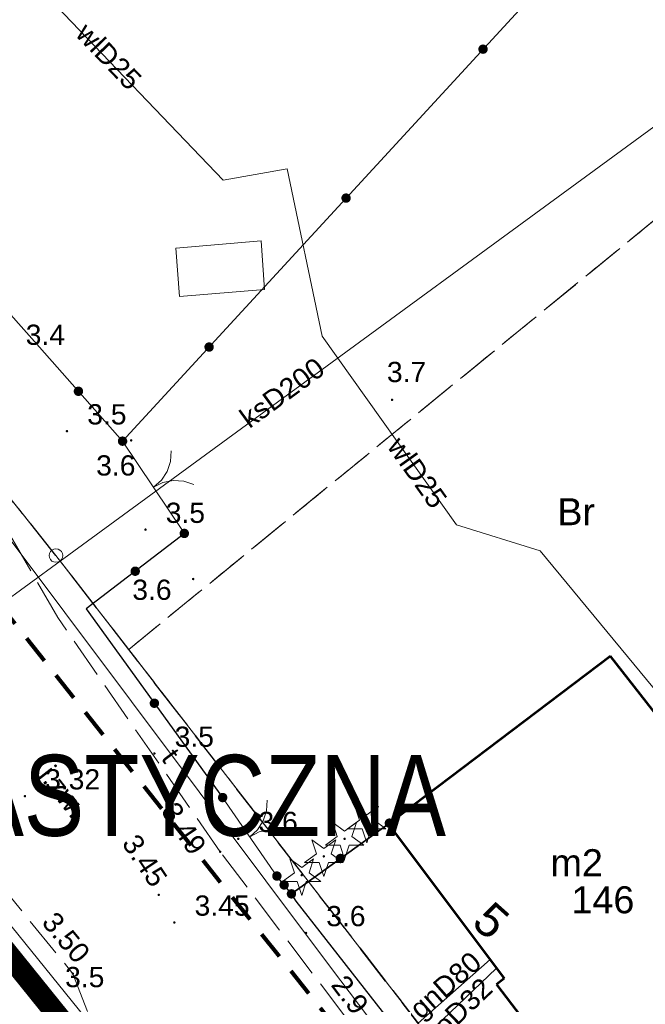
# Model space of a CAD drawing. Extents: x 5474185 to 5474933, y 5916077 to 5916824.
# Tile 228 of 256: x 5474663 to 5474686, y 5916385 to 5916422. Entities that reach past the tile are written whole.
import ezdxf
from ezdxf.enums import TextEntityAlignment as Align

# ---------------------------------------------------------------- set-up
doc = ezdxf.new("R2010")
doc.units = 0
for name, pattern in [('216-500', [2.5, 1.5, -1]), ('DASHDOT', [1, 0.5, -0.25, 0, -0.25]), ('PRZER1-1', [1, 0.5, -0.5]), ('PRZER3-1', [2, 1.5, -0.5]), ('PRZER3-2', [2.5, 1.5, -1])]:
    doc.linetypes.add(name, pattern=pattern)
doc.layers.add('1-GRAN', color=5, linetype='DASHDOT')
doc.layers.add('1-OPIS', color=7, linetype='CONTINUOUS')
for name, color, linetype, lineweight in [('GEPADR_O', 253, 'CONTINUOUS', 18), ('GEPPGO', 253, 'CONTINUOUS', 18), ('GESBZO', 253, 'CONTINUOUS', 50), ('GESBZO_O', 253, 'CONTINUOUS', 50), ('GESDZI', 253, 'CONTINUOUS', 18), ('GESJOB', 253, 'CONTINUOUS', 35), ('GESKKL', 253, 'CONTINUOUS', 18), ('GESUZY', 253, 'CONTINUOUS', 18), ('GESUZY_O', 253, 'CONTINUOUS', 18), ('GSLKBR', 253, 'CONTINUOUS', 18), ('GSLKOG', 253, 'CONTINUOUS', 35), ('GSPRDI', 253, 'CONTINUOUS', 18), ('GSPWPN', 253, 'CONTINUOUS', 13), ('GSPWPN_O', 253, 'CONTINUOUS', 13), ('GSPWPS', 253, 'CONTINUOUS', 13), ('GSPWPS_O', 253, 'CONTINUOUS', 13), ('GSSKOA', 253, 'CONTINUOUS', 18), ('GSSKOA_O', 253, 'CONTINUOUS', 18), ('GSSSCK', 254, 'CONTINUOUS', 18), ('GULGPR', 254, 'CONTINUOUS', 18), ('GULGPR_O', 254, 'CONTINUOUS', 18), ('GULKPR', 7, 'CONTINUOUS', 18), ('GULKPR_O', 254, 'CONTINUOUS', 18), ('GULTPR', 254, 'CONTINUOUS', 18), ('GULTPR_O', 254, 'CONTINUOUS', 18), ('GULWPR', 7, 'CONTINUOUS', 18), ('GULWPR_O', 254, 'CONTINUOUS', 18), ('GUPPRZ_O', 40, 'CONTINUOUS', 18), ('IS HP zasięg', 251, 'CONTINUOUS', 20), ('Sieć wodociągowa', 253, 'CONTINUOUS', 40)]:
    doc.layers.add(name, color=color, linetype=linetype, lineweight=lineweight)
doc.styles.add('Arial', font='arial.ttf')
doc.styles.add('STYLE3', font='arial.ttf', dxfattribs={"width": 0.8})

msp = doc.modelspace()

# ---------------------------------------------------------------- hatches: boundary and pattern name
at = {"layer": 'GSLKOG'}
for points in [[(5474680.34886, 5916420.315918), (5474680.303356, 5916420.319979), (5474680.260454, 5916420.335679), (5474680.223078, 5916420.361947), (5474680.193774, 5916420.396994), (5474680.174539, 5916420.438432), (5474680.166683, 5916420.483435), (5474680.170745, 5916420.528938), (5474680.186444, 5916420.571841), (5474680.212712, 5916420.609217), (5474680.247759, 5916420.638521), (5474680.289197, 5916420.657756), (5474680.334201, 5916420.665612), (5474680.379704, 5916420.66155), (5474680.422606, 5916420.645851), (5474680.459982, 5916420.619583), (5474680.489286, 5916420.584536), (5474680.508521, 5916420.543098), (5474680.516377, 5916420.498094), (5474680.512315, 5916420.452591), (5474680.496616, 5916420.409689), (5474680.470348, 5916420.372312), (5474680.435301, 5916420.343008), (5474680.393863, 5916420.323773)], [(5474680.34886, 5916420.315918), (5474680.303356, 5916420.319979), (5474680.260454, 5916420.335679), (5474680.223078, 5916420.361947), (5474680.193774, 5916420.396994), (5474680.174539, 5916420.438432), (5474680.166683, 5916420.483435), (5474680.170745, 5916420.528938), (5474680.186444, 5916420.571841), (5474680.212712, 5916420.609217), (5474680.247759, 5916420.638521), (5474680.289197, 5916420.657756), (5474680.334201, 5916420.665612), (5474680.379704, 5916420.66155), (5474680.422606, 5916420.645851), (5474680.459982, 5916420.619583), (5474680.489286, 5916420.584536), (5474680.508521, 5916420.543098), (5474680.516377, 5916420.498094), (5474680.512315, 5916420.452591), (5474680.496616, 5916420.409689), (5474680.470348, 5916420.372312), (5474680.435301, 5916420.343008), (5474680.393863, 5916420.323773)], [(5474675.27233, 5916414.795153), (5474675.226826, 5916414.799215), (5474675.183924, 5916414.814914), (5474675.146548, 5916414.841182), (5474675.117244, 5916414.876229), (5474675.098009, 5916414.917667), (5474675.090153, 5916414.96267), (5474675.094215, 5916415.008174), (5474675.109914, 5916415.051076), (5474675.136182, 5916415.088452), (5474675.171229, 5916415.117756), (5474675.212667, 5916415.136991), (5474675.25767, 5916415.144847), (5474675.303174, 5916415.140785), (5474675.346076, 5916415.125086), (5474675.383452, 5916415.098818), (5474675.412756, 5916415.063771), (5474675.431991, 5916415.022333), (5474675.439847, 5916414.97733), (5474675.435785, 5916414.931826), (5474675.420086, 5916414.888924), (5474675.393818, 5916414.851548), (5474675.358771, 5916414.822244), (5474675.317333, 5916414.803009)], [(5474675.27233, 5916414.795153), (5474675.226826, 5916414.799215), (5474675.183924, 5916414.814914), (5474675.146548, 5916414.841182), (5474675.117244, 5916414.876229), (5474675.098009, 5916414.917667), (5474675.090153, 5916414.96267), (5474675.094215, 5916415.008174), (5474675.109914, 5916415.051076), (5474675.136182, 5916415.088452), (5474675.171229, 5916415.117756), (5474675.212667, 5916415.136991), (5474675.25767, 5916415.144847), (5474675.303174, 5916415.140785), (5474675.346076, 5916415.125086), (5474675.383452, 5916415.098818), (5474675.412756, 5916415.063771), (5474675.431991, 5916415.022333), (5474675.439847, 5916414.97733), (5474675.435785, 5916414.931826), (5474675.420086, 5916414.888924), (5474675.393818, 5916414.851548), (5474675.358771, 5916414.822244), (5474675.317333, 5916414.803009)], [(5474670.195799, 5916409.274388), (5474670.150296, 5916409.27845), (5474670.107394, 5916409.294149), (5474670.070018, 5916409.320417), (5474670.040714, 5916409.355464), (5474670.021479, 5916409.396902), (5474670.013623, 5916409.441906), (5474670.017685, 5916409.487409), (5474670.033384, 5916409.530311), (5474670.059652, 5916409.567688), (5474670.094699, 5916409.596992), (5474670.136137, 5916409.616227), (5474670.18114, 5916409.624082), (5474670.226644, 5916409.620021), (5474670.269546, 5916409.604321), (5474670.306922, 5916409.578053), (5474670.336226, 5916409.543006), (5474670.355461, 5916409.501568), (5474670.363317, 5916409.456565), (5474670.359255, 5916409.411062), (5474670.343556, 5916409.368159), (5474670.317288, 5916409.330783), (5474670.282241, 5916409.301479), (5474670.240803, 5916409.282244)], [(5474670.195799, 5916409.274388), (5474670.150296, 5916409.27845), (5474670.107394, 5916409.294149), (5474670.070018, 5916409.320417), (5474670.040714, 5916409.355464), (5474670.021479, 5916409.396902), (5474670.013623, 5916409.441906), (5474670.017685, 5916409.487409), (5474670.033384, 5916409.530311), (5474670.059652, 5916409.567688), (5474670.094699, 5916409.596992), (5474670.136137, 5916409.616227), (5474670.18114, 5916409.624082), (5474670.226644, 5916409.620021), (5474670.269546, 5916409.604321), (5474670.306922, 5916409.578053), (5474670.336226, 5916409.543006), (5474670.355461, 5916409.501568), (5474670.363317, 5916409.456565), (5474670.359255, 5916409.411062), (5474670.343556, 5916409.368159), (5474670.317288, 5916409.330783), (5474670.282241, 5916409.301479), (5474670.240803, 5916409.282244)], [(5474665.334224, 5916407.635332), (5474665.289384, 5916407.644073), (5474665.248334, 5916407.664121), (5474665.213872, 5916407.694111), (5474665.188345, 5916407.731998), (5474665.173495, 5916407.775202), (5474665.170332, 5916407.820776), (5474665.179073, 5916407.865616), (5474665.199121, 5916407.906666), (5474665.229111, 5916407.941129), (5474665.266998, 5916407.966655), (5474665.310202, 5916407.981505), (5474665.355776, 5916407.984668), (5474665.400616, 5916407.975927), (5474665.441666, 5916407.955879), (5474665.476129, 5916407.925889), (5474665.501655, 5916407.888002), (5474665.516505, 5916407.844798), (5474665.519668, 5916407.799224), (5474665.510927, 5916407.754384), (5474665.490879, 5916407.713334), (5474665.460889, 5916407.678871), (5474665.423002, 5916407.653345), (5474665.379798, 5916407.638495)], [(5474665.334224, 5916407.635332), (5474665.289384, 5916407.644073), (5474665.248334, 5916407.664121), (5474665.213872, 5916407.694111), (5474665.188345, 5916407.731998), (5474665.173495, 5916407.775202), (5474665.170332, 5916407.820776), (5474665.179073, 5916407.865616), (5474665.199121, 5916407.906666), (5474665.229111, 5916407.941129), (5474665.266998, 5916407.966655), (5474665.310202, 5916407.981505), (5474665.355776, 5916407.984668), (5474665.400616, 5916407.975927), (5474665.441666, 5916407.955879), (5474665.476129, 5916407.925889), (5474665.501655, 5916407.888002), (5474665.516505, 5916407.844798), (5474665.519668, 5916407.799224), (5474665.510927, 5916407.754384), (5474665.490879, 5916407.713334), (5474665.460889, 5916407.678871), (5474665.423002, 5916407.653345), (5474665.379798, 5916407.638495)], [(5474666.98733, 5916405.785153), (5474666.941826, 5916405.789215), (5474666.898924, 5916405.804914), (5474666.861548, 5916405.831182), (5474666.832244, 5916405.866229), (5474666.813009, 5916405.907667), (5474666.805153, 5916405.95267), (5474666.809215, 5916405.998174), (5474666.824914, 5916406.041076), (5474666.851182, 5916406.078452), (5474666.886229, 5916406.107756), (5474666.927667, 5916406.126991), (5474666.97267, 5916406.134847), (5474667.018174, 5916406.130785), (5474667.061076, 5916406.115086), (5474667.098452, 5916406.088818), (5474667.127756, 5916406.053771), (5474667.146991, 5916406.012333), (5474667.154847, 5916405.96733), (5474667.150785, 5916405.921826), (5474667.135086, 5916405.878924), (5474667.108818, 5916405.841548), (5474667.073771, 5916405.812244), (5474667.032333, 5916405.793009)], [(5474666.969224, 5916405.785332), (5474666.924384, 5916405.794073), (5474666.883334, 5916405.814121), (5474666.848871, 5916405.844111), (5474666.823345, 5916405.881998), (5474666.808495, 5916405.925202), (5474666.805332, 5916405.970776), (5474666.814073, 5916406.015616), (5474666.834121, 5916406.056666), (5474666.864111, 5916406.091129), (5474666.901998, 5916406.116655), (5474666.945202, 5916406.131505), (5474666.990776, 5916406.134668), (5474667.035616, 5916406.125927), (5474667.076666, 5916406.105879), (5474667.111129, 5916406.075889), (5474667.136655, 5916406.038002), (5474667.151505, 5916405.994798), (5474667.154668, 5916405.949224), (5474667.145927, 5916405.904384), (5474667.125879, 5916405.863334), (5474667.095889, 5916405.828871), (5474667.058002, 5916405.803345), (5474667.014798, 5916405.788495)], [(5474669.247366, 5916402.366469), (5474669.203224, 5916402.378241), (5474669.163633, 5916402.401036), (5474669.131291, 5916402.433301), (5474669.108402, 5916402.472837), (5474669.096525, 5916402.51695), (5474669.096469, 5916402.562634), (5474669.108241, 5916402.606776), (5474669.131036, 5916402.646367), (5474669.163301, 5916402.678709), (5474669.202837, 5916402.701598), (5474669.24695, 5916402.713475), (5474669.292634, 5916402.713531), (5474669.336776, 5916402.701759), (5474669.376367, 5916402.678964), (5474669.408709, 5916402.646699), (5474669.431598, 5916402.607163), (5474669.443475, 5916402.56305), (5474669.443531, 5916402.517366), (5474669.431759, 5916402.473224), (5474669.408964, 5916402.433633), (5474669.376699, 5916402.401291), (5474669.337163, 5916402.378402), (5474669.29305, 5916402.366525)], [(5474667.427366, 5916400.966469), (5474667.383224, 5916400.978241), (5474667.343633, 5916401.001036), (5474667.311291, 5916401.033301), (5474667.288402, 5916401.072837), (5474667.276525, 5916401.11695), (5474667.276469, 5916401.162634), (5474667.288241, 5916401.206776), (5474667.311036, 5916401.246367), (5474667.343301, 5916401.278709), (5474667.382837, 5916401.301598), (5474667.42695, 5916401.313475), (5474667.472634, 5916401.313531), (5474667.516776, 5916401.301759), (5474667.556367, 5916401.278964), (5474667.588709, 5916401.246699), (5474667.611598, 5916401.207163), (5474667.623475, 5916401.16305), (5474667.623531, 5916401.117366), (5474667.611759, 5916401.073224), (5474667.588964, 5916401.033633), (5474667.556699, 5916401.001291), (5474667.517163, 5916400.978402), (5474667.47305, 5916400.966525)], [(5474667.427366, 5916400.966469), (5474667.383224, 5916400.978241), (5474667.343633, 5916401.001036), (5474667.311291, 5916401.033301), (5474667.288402, 5916401.072837), (5474667.276525, 5916401.11695), (5474667.276469, 5916401.162634), (5474667.288241, 5916401.206776), (5474667.311036, 5916401.246367), (5474667.343301, 5916401.278709), (5474667.382837, 5916401.301598), (5474667.42695, 5916401.313475), (5474667.472634, 5916401.313531), (5474667.516776, 5916401.301759), (5474667.556367, 5916401.278964), (5474667.588709, 5916401.246699), (5474667.611598, 5916401.207163), (5474667.623475, 5916401.16305), (5474667.623531, 5916401.117366), (5474667.611759, 5916401.073224), (5474667.588964, 5916401.033633), (5474667.556699, 5916401.001291), (5474667.517163, 5916400.978402), (5474667.47305, 5916400.966525)], [(5474668.17799, 5916396.070928), (5474668.132324, 5916396.072202), (5474668.088544, 5916396.085254), (5474668.049633, 5916396.109191), (5474668.018244, 5916396.142384), (5474667.996515, 5916396.182569), (5474667.985928, 5916396.22701), (5474667.987202, 5916396.272676), (5474668.000254, 5916396.316456), (5474668.024191, 5916396.355367), (5474668.057384, 5916396.386756), (5474668.097569, 5916396.408485), (5474668.14201, 5916396.419072), (5474668.187676, 5916396.417798), (5474668.231456, 5916396.404746), (5474668.270367, 5916396.380809), (5474668.301756, 5916396.347616), (5474668.323485, 5916396.307431), (5474668.334072, 5916396.26299), (5474668.332798, 5916396.217324), (5474668.319746, 5916396.173544), (5474668.295809, 5916396.134633), (5474668.262616, 5916396.103244), (5474668.222431, 5916396.081515)], [(5474668.17799, 5916396.070928), (5474668.132324, 5916396.072202), (5474668.088544, 5916396.085254), (5474668.049633, 5916396.109191), (5474668.018244, 5916396.142384), (5474667.996515, 5916396.182569), (5474667.985928, 5916396.22701), (5474667.987202, 5916396.272676), (5474668.000254, 5916396.316456), (5474668.024191, 5916396.355367), (5474668.057384, 5916396.386756), (5474668.097569, 5916396.408485), (5474668.14201, 5916396.419072), (5474668.187676, 5916396.417798), (5474668.231456, 5916396.404746), (5474668.270367, 5916396.380809), (5474668.301756, 5916396.347616), (5474668.323485, 5916396.307431), (5474668.334072, 5916396.26299), (5474668.332798, 5916396.217324), (5474668.319746, 5916396.173544), (5474668.295809, 5916396.134633), (5474668.262616, 5916396.103244), (5474668.222431, 5916396.081515)], [(5474670.70799, 5916392.575928), (5474670.662324, 5916392.577202), (5474670.618544, 5916392.590254), (5474670.579633, 5916392.614191), (5474670.548244, 5916392.647384), (5474670.526515, 5916392.687569), (5474670.515928, 5916392.73201), (5474670.517202, 5916392.777676), (5474670.530254, 5916392.821456), (5474670.554191, 5916392.860367), (5474670.587384, 5916392.891756), (5474670.627569, 5916392.913485), (5474670.67201, 5916392.924072), (5474670.717676, 5916392.922798), (5474670.761456, 5916392.909746), (5474670.800367, 5916392.885809), (5474670.831756, 5916392.852616), (5474670.853485, 5916392.812431), (5474670.864072, 5916392.76799), (5474670.862798, 5916392.722324), (5474670.849746, 5916392.678544), (5474670.825809, 5916392.639633), (5474670.792616, 5916392.608244), (5474670.752431, 5916392.586515)], [(5474676.887746, 5916391.625903), (5474676.842082, 5916391.627241), (5474676.798321, 5916391.640354), (5474676.759443, 5916391.664346), (5474676.7281, 5916391.697582), (5474676.706428, 5916391.737798), (5474676.695903, 5916391.782254), (5474676.697241, 5916391.827918), (5474676.710354, 5916391.871679), (5474676.734346, 5916391.910557), (5474676.767582, 5916391.9419), (5474676.807798, 5916391.963572), (5474676.852254, 5916391.974097), (5474676.897918, 5916391.972759), (5474676.941679, 5916391.959646), (5474676.980557, 5916391.935654), (5474677.0119, 5916391.902418), (5474677.033572, 5916391.862202), (5474677.044097, 5916391.817746), (5474677.042759, 5916391.772082), (5474677.029646, 5916391.728321), (5474677.005654, 5916391.689443), (5474676.972418, 5916391.6581), (5474676.932202, 5916391.636428)], [(5474675.072746, 5916390.315903), (5474675.027082, 5916390.317241), (5474674.983321, 5916390.330354), (5474674.944443, 5916390.354346), (5474674.9131, 5916390.387582), (5474674.891428, 5916390.427798), (5474674.880903, 5916390.472254), (5474674.882241, 5916390.517918), (5474674.895354, 5916390.561679), (5474674.919346, 5916390.600557), (5474674.952582, 5916390.6319), (5474674.992798, 5916390.653572), (5474675.037254, 5916390.664097), (5474675.082918, 5916390.662759), (5474675.126679, 5916390.649646), (5474675.165557, 5916390.625654), (5474675.1969, 5916390.592418), (5474675.218572, 5916390.552202), (5474675.229097, 5916390.507746), (5474675.227759, 5916390.462082), (5474675.214646, 5916390.418321), (5474675.190654, 5916390.379443), (5474675.157418, 5916390.3481), (5474675.117202, 5916390.326428)], [(5474675.072746, 5916390.315903), (5474675.027082, 5916390.317241), (5474674.983321, 5916390.330354), (5474674.944443, 5916390.354346), (5474674.9131, 5916390.387582), (5474674.891428, 5916390.427798), (5474674.880903, 5916390.472254), (5474674.882241, 5916390.517918), (5474674.895354, 5916390.561679), (5474674.919346, 5916390.600557), (5474674.952582, 5916390.6319), (5474674.992798, 5916390.653572), (5474675.037254, 5916390.664097), (5474675.082918, 5916390.662759), (5474675.126679, 5916390.649646), (5474675.165557, 5916390.625654), (5474675.1969, 5916390.592418), (5474675.218572, 5916390.552202), (5474675.229097, 5916390.507746), (5474675.227759, 5916390.462082), (5474675.214646, 5916390.418321), (5474675.190654, 5916390.379443), (5474675.157418, 5916390.3481), (5474675.117202, 5916390.326428)], [(5474672.682587, 5916389.665868), (5474672.638112, 5916389.676309), (5474672.597854, 5916389.697905), (5474672.564557, 5916389.729183), (5474672.540491, 5916389.768014), (5474672.527295, 5916389.811752), (5474672.525868, 5916389.857413), (5474672.536309, 5916389.901888), (5474672.557905, 5916389.942146), (5474672.589183, 5916389.975443), (5474672.628014, 5916389.999509), (5474672.671752, 5916390.012705), (5474672.717413, 5916390.014132), (5474672.761888, 5916390.003691), (5474672.802146, 5916389.982095), (5474672.835443, 5916389.950817), (5474672.859509, 5916389.911986), (5474672.872705, 5916389.868248), (5474672.874132, 5916389.822587), (5474672.863691, 5916389.778112), (5474672.842095, 5916389.737854), (5474672.810817, 5916389.704557), (5474672.771986, 5916389.680491), (5474672.728248, 5916389.667295)], [(5474672.952587, 5916389.335868), (5474672.908112, 5916389.346309), (5474672.867854, 5916389.367905), (5474672.834557, 5916389.399183), (5474672.810491, 5916389.438014), (5474672.797295, 5916389.481752), (5474672.795868, 5916389.527413), (5474672.806309, 5916389.571888), (5474672.827905, 5916389.612146), (5474672.859183, 5916389.645443), (5474672.898014, 5916389.669509), (5474672.941752, 5916389.682705), (5474672.987413, 5916389.684132), (5474673.031888, 5916389.673691), (5474673.072146, 5916389.652095), (5474673.105443, 5916389.620817), (5474673.129509, 5916389.581986), (5474673.142705, 5916389.538248), (5474673.144132, 5916389.492587), (5474673.133691, 5916389.448112), (5474673.112095, 5916389.407854), (5474673.080817, 5916389.374557), (5474673.041986, 5916389.350491), (5474672.998248, 5916389.337295)], [(5474672.952587, 5916389.335868), (5474672.908112, 5916389.346309), (5474672.867854, 5916389.367905), (5474672.834557, 5916389.399183), (5474672.810491, 5916389.438014), (5474672.797295, 5916389.481752), (5474672.795868, 5916389.527413), (5474672.806309, 5916389.571888), (5474672.827905, 5916389.612146), (5474672.859183, 5916389.645443), (5474672.898014, 5916389.669509), (5474672.941752, 5916389.682705), (5474672.987413, 5916389.684132), (5474673.031888, 5916389.673691), (5474673.072146, 5916389.652095), (5474673.105443, 5916389.620817), (5474673.129509, 5916389.581986), (5474673.142705, 5916389.538248), (5474673.144132, 5916389.492587), (5474673.133691, 5916389.448112), (5474673.112095, 5916389.407854), (5474673.080817, 5916389.374557), (5474673.041986, 5916389.350491), (5474672.998248, 5916389.337295)], [(5474673.257746, 5916389.005903), (5474673.212082, 5916389.007241), (5474673.168321, 5916389.020354), (5474673.129443, 5916389.044346), (5474673.0981, 5916389.077582), (5474673.076428, 5916389.117798), (5474673.065903, 5916389.162254), (5474673.067241, 5916389.207918), (5474673.080354, 5916389.251679), (5474673.104346, 5916389.290557), (5474673.137582, 5916389.3219), (5474673.177798, 5916389.343572), (5474673.222254, 5916389.354097), (5474673.267918, 5916389.352759), (5474673.311679, 5916389.339646), (5474673.350557, 5916389.315654), (5474673.3819, 5916389.282418), (5474673.403572, 5916389.242202), (5474673.414097, 5916389.197746), (5474673.412759, 5916389.152082), (5474673.399646, 5916389.108321), (5474673.375654, 5916389.069443), (5474673.342418, 5916389.0381), (5474673.302202, 5916389.016428)]]:
    msp.add_hatch(color=256, dxfattribs=at).paths.add_polyline_path(points)
at = {"layer": 'GSPRDI'}
for points in [[(5474676.03, 5916391.775), (5474676.016094, 5916391.777202), (5474676.00355, 5916391.783594), (5474675.993594, 5916391.79355), (5474675.987202, 5916391.806094), (5474675.985, 5916391.82), (5474675.987202, 5916391.833906), (5474675.993594, 5916391.84645), (5474676.00355, 5916391.856406), (5474676.016094, 5916391.862798), (5474676.03, 5916391.865), (5474676.043906, 5916391.862798), (5474676.05645, 5916391.856406), (5474676.066406, 5916391.84645), (5474676.072798, 5916391.833906), (5474676.075, 5916391.82), (5474676.072798, 5916391.806094), (5474676.066406, 5916391.79355), (5474676.05645, 5916391.783594), (5474676.043906, 5916391.777202)], [(5474675.21, 5916391.175), (5474675.196094, 5916391.177202), (5474675.18355, 5916391.183594), (5474675.173594, 5916391.19355), (5474675.167202, 5916391.206094), (5474675.165, 5916391.22), (5474675.167202, 5916391.233906), (5474675.173594, 5916391.24645), (5474675.18355, 5916391.256406), (5474675.196094, 5916391.262798), (5474675.21, 5916391.265), (5474675.223906, 5916391.262798), (5474675.23645, 5916391.256406), (5474675.246406, 5916391.24645), (5474675.252798, 5916391.233906), (5474675.255, 5916391.22), (5474675.252798, 5916391.206094), (5474675.246406, 5916391.19355), (5474675.23645, 5916391.183594), (5474675.223906, 5916391.177202)], [(5474674.44, 5916390.525), (5474674.426094, 5916390.527202), (5474674.41355, 5916390.533594), (5474674.403594, 5916390.54355), (5474674.397202, 5916390.556094), (5474674.395, 5916390.57), (5474674.397202, 5916390.583906), (5474674.403594, 5916390.59645), (5474674.41355, 5916390.606406), (5474674.426094, 5916390.612798), (5474674.44, 5916390.615), (5474674.453906, 5916390.612798), (5474674.46645, 5916390.606406), (5474674.476406, 5916390.59645), (5474674.482798, 5916390.583906), (5474674.485, 5916390.57), (5474674.482798, 5916390.556094), (5474674.476406, 5916390.54355), (5474674.46645, 5916390.533594), (5474674.453906, 5916390.527202)], [(5474673.62, 5916389.825), (5474673.606094, 5916389.827202), (5474673.59355, 5916389.833594), (5474673.583594, 5916389.84355), (5474673.577202, 5916389.856094), (5474673.575, 5916389.87), (5474673.577202, 5916389.883906), (5474673.583594, 5916389.89645), (5474673.59355, 5916389.906406), (5474673.606094, 5916389.912798), (5474673.62, 5916389.915), (5474673.633906, 5916389.912798), (5474673.64645, 5916389.906406), (5474673.656406, 5916389.89645), (5474673.662798, 5916389.883906), (5474673.665, 5916389.87), (5474673.662798, 5916389.856094), (5474673.656406, 5916389.84355), (5474673.64645, 5916389.833594), (5474673.633906, 5916389.827202)]]:
    msp.add_hatch(color=256, dxfattribs=at).paths.add_polyline_path(points)
at = {"layer": 'GSPWPN'}
for points in [[(5474676.97, 5916407.445), (5474676.958353, 5916407.446533), (5474676.9475, 5916407.451029), (5474676.93818, 5916407.45818), (5474676.931029, 5916407.4675), (5474676.926533, 5916407.478353), (5474676.925, 5916407.49), (5474676.926533, 5916407.501647), (5474676.931029, 5916407.5125), (5474676.93818, 5916407.52182), (5474676.9475, 5916407.528971), (5474676.958353, 5916407.533467), (5474676.97, 5916407.535), (5474676.981647, 5916407.533467), (5474676.9925, 5916407.528971), (5474677.00182, 5916407.52182), (5474677.008971, 5916407.5125), (5474677.013467, 5916407.501647), (5474677.015, 5916407.49), (5474677.013467, 5916407.478353), (5474677.008971, 5916407.4675), (5474677.00182, 5916407.45818), (5474676.9925, 5916407.451029), (5474676.981647, 5916407.446533)], [(5474664.92, 5916406.285), (5474664.908353, 5916406.286533), (5474664.8975, 5916406.291029), (5474664.88818, 5916406.29818), (5474664.881029, 5916406.3075), (5474664.876533, 5916406.318353), (5474664.875, 5916406.33), (5474664.876533, 5916406.341647), (5474664.881029, 5916406.3525), (5474664.88818, 5916406.36182), (5474664.8975, 5916406.368971), (5474664.908353, 5916406.373467), (5474664.92, 5916406.375), (5474664.931647, 5916406.373467), (5474664.9425, 5916406.368971), (5474664.95182, 5916406.36182), (5474664.958971, 5916406.3525), (5474664.963467, 5916406.341647), (5474664.965, 5916406.33), (5474664.963467, 5916406.318353), (5474664.958971, 5916406.3075), (5474664.95182, 5916406.29818), (5474664.9425, 5916406.291029), (5474664.931647, 5916406.286533)], [(5474667.3, 5916405.945), (5474667.288353, 5916405.946533), (5474667.2775, 5916405.951029), (5474667.26818, 5916405.95818), (5474667.261029, 5916405.9675), (5474667.256533, 5916405.978353), (5474667.255, 5916405.99), (5474667.256533, 5916406.001647), (5474667.261029, 5916406.0125), (5474667.26818, 5916406.02182), (5474667.2775, 5916406.028971), (5474667.288353, 5916406.033467), (5474667.3, 5916406.035), (5474667.311647, 5916406.033467), (5474667.3225, 5916406.028971), (5474667.33182, 5916406.02182), (5474667.338971, 5916406.0125), (5474667.343467, 5916406.001647), (5474667.345, 5916405.99), (5474667.343467, 5916405.978353), (5474667.338971, 5916405.9675), (5474667.33182, 5916405.95818), (5474667.3225, 5916405.951029), (5474667.311647, 5916405.946533)], [(5474667.83, 5916402.635), (5474667.818353, 5916402.636533), (5474667.8075, 5916402.641029), (5474667.79818, 5916402.64818), (5474667.791029, 5916402.6575), (5474667.786533, 5916402.668353), (5474667.785, 5916402.68), (5474667.786533, 5916402.691647), (5474667.791029, 5916402.7025), (5474667.79818, 5916402.71182), (5474667.8075, 5916402.718971), (5474667.818353, 5916402.723467), (5474667.83, 5916402.725), (5474667.841647, 5916402.723467), (5474667.8525, 5916402.718971), (5474667.86182, 5916402.71182), (5474667.868971, 5916402.7025), (5474667.873467, 5916402.691647), (5474667.875, 5916402.68), (5474667.873467, 5916402.668353), (5474667.868971, 5916402.6575), (5474667.86182, 5916402.64818), (5474667.8525, 5916402.641029), (5474667.841647, 5916402.636533)], [(5474669.6, 5916400.805), (5474669.588353, 5916400.806533), (5474669.5775, 5916400.811029), (5474669.56818, 5916400.81818), (5474669.561029, 5916400.8275), (5474669.556533, 5916400.838353), (5474669.555, 5916400.85), (5474669.556533, 5916400.861647), (5474669.561029, 5916400.8725), (5474669.56818, 5916400.88182), (5474669.5775, 5916400.888971), (5474669.588353, 5916400.893467), (5474669.6, 5916400.895), (5474669.611647, 5916400.893467), (5474669.6225, 5916400.888971), (5474669.63182, 5916400.88182), (5474669.638971, 5916400.8725), (5474669.643467, 5916400.861647), (5474669.645, 5916400.85), (5474669.643467, 5916400.838353), (5474669.638971, 5916400.8275), (5474669.63182, 5916400.81818), (5474669.6225, 5916400.811029), (5474669.611647, 5916400.806533)], [(5474668.16, 5916394.335), (5474668.148353, 5916394.336533), (5474668.1375, 5916394.341029), (5474668.12818, 5916394.34818), (5474668.121029, 5916394.3575), (5474668.116533, 5916394.368353), (5474668.115, 5916394.38), (5474668.116533, 5916394.391647), (5474668.121029, 5916394.4025), (5474668.12818, 5916394.41182), (5474668.1375, 5916394.418971), (5474668.148353, 5916394.423467), (5474668.16, 5916394.425), (5474668.171647, 5916394.423467), (5474668.1825, 5916394.418971), (5474668.19182, 5916394.41182), (5474668.198971, 5916394.4025), (5474668.203467, 5916394.391647), (5474668.205, 5916394.38), (5474668.203467, 5916394.368353), (5474668.198971, 5916394.3575), (5474668.19182, 5916394.34818), (5474668.1825, 5916394.341029), (5474668.171647, 5916394.336533)], [(5474671.27, 5916391.175), (5474671.258353, 5916391.176533), (5474671.2475, 5916391.181029), (5474671.23818, 5916391.18818), (5474671.231029, 5916391.1975), (5474671.226533, 5916391.208353), (5474671.225, 5916391.22), (5474671.226533, 5916391.231647), (5474671.231029, 5916391.2425), (5474671.23818, 5916391.25182), (5474671.2475, 5916391.258971), (5474671.258353, 5916391.263467), (5474671.27, 5916391.265), (5474671.281647, 5916391.263467), (5474671.2925, 5916391.258971), (5474671.30182, 5916391.25182), (5474671.308971, 5916391.2425), (5474671.313467, 5916391.231647), (5474671.315, 5916391.22), (5474671.313467, 5916391.208353), (5474671.308971, 5916391.1975), (5474671.30182, 5916391.18818), (5474671.2925, 5916391.181029), (5474671.281647, 5916391.176533)], [(5474673.78, 5916387.685), (5474673.768353, 5916387.686533), (5474673.7575, 5916387.691029), (5474673.74818, 5916387.69818), (5474673.741029, 5916387.7075), (5474673.736533, 5916387.718353), (5474673.735, 5916387.73), (5474673.736533, 5916387.741647), (5474673.741029, 5916387.7525), (5474673.74818, 5916387.76182), (5474673.7575, 5916387.768971), (5474673.768353, 5916387.773467), (5474673.78, 5916387.775), (5474673.791647, 5916387.773467), (5474673.8025, 5916387.768971), (5474673.81182, 5916387.76182), (5474673.818971, 5916387.7525), (5474673.823467, 5916387.741647), (5474673.825, 5916387.73), (5474673.823467, 5916387.718353), (5474673.818971, 5916387.7075), (5474673.81182, 5916387.69818), (5474673.8025, 5916387.691029), (5474673.791647, 5916387.686533)], [(5474664.1, 5916385.425), (5474664.088353, 5916385.426533), (5474664.0775, 5916385.431029), (5474664.06818, 5916385.43818), (5474664.061029, 5916385.4475), (5474664.056533, 5916385.458353), (5474664.055, 5916385.47), (5474664.056533, 5916385.481647), (5474664.061029, 5916385.4925), (5474664.06818, 5916385.50182), (5474664.0775, 5916385.508971), (5474664.088353, 5916385.513467), (5474664.1, 5916385.515), (5474664.111647, 5916385.513467), (5474664.1225, 5916385.508971), (5474664.13182, 5916385.50182), (5474664.138971, 5916385.4925), (5474664.143467, 5916385.481647), (5474664.145, 5916385.47), (5474664.143467, 5916385.458353), (5474664.138971, 5916385.4475), (5474664.13182, 5916385.43818), (5474664.1225, 5916385.431029), (5474664.111647, 5916385.426533)]]:
    msp.add_hatch(color=256, dxfattribs=at).paths.add_polyline_path(points)
at = {"layer": 'GSPWPS'}
for points in [[(5474663.36, 5916392.755), (5474663.348353, 5916392.756533), (5474663.3375, 5916392.761029), (5474663.32818, 5916392.76818), (5474663.321029, 5916392.7775), (5474663.316533, 5916392.788353), (5474663.315, 5916392.8), (5474663.316533, 5916392.811647), (5474663.321029, 5916392.8225), (5474663.32818, 5916392.83182), (5474663.3375, 5916392.838971), (5474663.348353, 5916392.843467), (5474663.36, 5916392.845), (5474663.371647, 5916392.843467), (5474663.3825, 5916392.838971), (5474663.39182, 5916392.83182), (5474663.398971, 5916392.8225), (5474663.403467, 5916392.811647), (5474663.405, 5916392.8), (5474663.403467, 5916392.788353), (5474663.398971, 5916392.7775), (5474663.39182, 5916392.76818), (5474663.3825, 5916392.761029), (5474663.371647, 5916392.756533)], [(5474670.6, 5916390.695), (5474670.588353, 5916390.696533), (5474670.5775, 5916390.701029), (5474670.56818, 5916390.70818), (5474670.561029, 5916390.7175), (5474670.556533, 5916390.728353), (5474670.555, 5916390.74), (5474670.556533, 5916390.751647), (5474670.561029, 5916390.7625), (5474670.56818, 5916390.77182), (5474670.5775, 5916390.778971), (5474670.588353, 5916390.783467), (5474670.6, 5916390.785), (5474670.611647, 5916390.783467), (5474670.6225, 5916390.778971), (5474670.63182, 5916390.77182), (5474670.638971, 5916390.7625), (5474670.643467, 5916390.751647), (5474670.645, 5916390.74), (5474670.643467, 5916390.728353), (5474670.638971, 5916390.7175), (5474670.63182, 5916390.70818), (5474670.6225, 5916390.701029), (5474670.611647, 5916390.696533)], [(5474668.32, 5916389.095), (5474668.308353, 5916389.096533), (5474668.2975, 5916389.101029), (5474668.28818, 5916389.10818), (5474668.281029, 5916389.1175), (5474668.276533, 5916389.128353), (5474668.275, 5916389.14), (5474668.276533, 5916389.151647), (5474668.281029, 5916389.1625), (5474668.28818, 5916389.17182), (5474668.2975, 5916389.178971), (5474668.308353, 5916389.183467), (5474668.32, 5916389.185), (5474668.331647, 5916389.183467), (5474668.3425, 5916389.178971), (5474668.35182, 5916389.17182), (5474668.358971, 5916389.1625), (5474668.363467, 5916389.151647), (5474668.365, 5916389.14), (5474668.363467, 5916389.128353), (5474668.358971, 5916389.1175), (5474668.35182, 5916389.10818), (5474668.3425, 5916389.101029), (5474668.331647, 5916389.096533)], [(5474668.9, 5916388.075), (5474668.888353, 5916388.076533), (5474668.8775, 5916388.081029), (5474668.86818, 5916388.08818), (5474668.861029, 5916388.0975), (5474668.856533, 5916388.108353), (5474668.855, 5916388.12), (5474668.856533, 5916388.131647), (5474668.861029, 5916388.1425), (5474668.86818, 5916388.15182), (5474668.8775, 5916388.158971), (5474668.888353, 5916388.163467), (5474668.9, 5916388.165), (5474668.911647, 5916388.163467), (5474668.9225, 5916388.158971), (5474668.93182, 5916388.15182), (5474668.938971, 5916388.1425), (5474668.943467, 5916388.131647), (5474668.945, 5916388.12), (5474668.943467, 5916388.108353), (5474668.938971, 5916388.0975), (5474668.93182, 5916388.08818), (5474668.9225, 5916388.081029), (5474668.911647, 5916388.076533)], [(5474665.14, 5916386.175), (5474665.128353, 5916386.176533), (5474665.1175, 5916386.181029), (5474665.10818, 5916386.18818), (5474665.101029, 5916386.1975), (5474665.096533, 5916386.208353), (5474665.095, 5916386.22), (5474665.096533, 5916386.231647), (5474665.101029, 5916386.2425), (5474665.10818, 5916386.25182), (5474665.1175, 5916386.258971), (5474665.128353, 5916386.263467), (5474665.14, 5916386.265), (5474665.151647, 5916386.263467), (5474665.1625, 5916386.258971), (5474665.17182, 5916386.25182), (5474665.178971, 5916386.2425), (5474665.183467, 5916386.231647), (5474665.185, 5916386.22), (5474665.183467, 5916386.208353), (5474665.178971, 5916386.1975), (5474665.17182, 5916386.18818), (5474665.1625, 5916386.181029), (5474665.151647, 5916386.176533)]]:
    msp.add_hatch(color=256, dxfattribs=at).paths.add_polyline_path(points)

# ---------------------------------------------------------------- linework, layer by layer
at = {"layer": '1-GRAN', "ltscale": 5, "const_width": 0.8, "elevation": 10.18}
msp.add_lwpolyline([(5474735.59, 5916295.78), (5474731.225, 5916301.37), (5474726.86, 5916306.96), (5474725.77, 5916305.39), (5474703.58, 5916333.12), (5474701.74, 5916331.62), (5474677.44, 5916362.23), (5474676.63, 5916366.83), (5474671.32, 5916373.56), (5474670.75, 5916377.23), (5474668.45, 5916379.86), (5474653.79, 5916398.05), (5474650.99, 5916400.16), (5474640.015, 5916413.29), (5474601.225, 5916459.83), (5474599.14, 5916462.32), (5474597.96, 5916464.18), (5474593.86, 5916465.7), (5474587.49, 5916468.01), (5474584.84, 5916471.31), (5474583.4, 5916473.15), (5474572.445, 5916486.895), (5474461.94, 5916622.65)], dxfattribs=at)
at = {"layer": 'GEPPGO', "elevation": 10.24, "flags": 128}
msp.add_lwpolyline([(5474664.51, 5916401.97), (5474664.587254, 5916401.957764), (5474664.656946, 5916401.922254), (5474664.712254, 5916401.866946), (5474664.747764, 5916401.797254), (5474664.76, 5916401.72), (5474664.747764, 5916401.642746), (5474664.712254, 5916401.573054), (5474664.656946, 5916401.517746), (5474664.587254, 5916401.482236), (5474664.51, 5916401.47), (5474664.432746, 5916401.482236), (5474664.363054, 5916401.517746), (5474664.307746, 5916401.573054), (5474664.272236, 5916401.642746), (5474664.26, 5916401.72), (5474664.272236, 5916401.797254), (5474664.307746, 5916401.866946), (5474664.363054, 5916401.922254), (5474664.432746, 5916401.957764), (5474664.51, 5916401.97)], close=True, dxfattribs=at)
at = {"layer": 'GESBZO', "linetype": 'Continuous', "lineweight": 53}
for p, q in [((5474685.07, 5916397.99, 10.18), (5474676.84, 5916391.76, 10.18)), ((5474692.73, 5916388.18, 10.18), (5474685.07, 5916397.99, 10.18)), ((5474676.84, 5916391.76, 10.18), (5474681.13, 5916386.04, 10.18)), ((5474681.13, 5916386.04, 10.18), (5474680.84, 5916385.82, 10.18)), ((5474680.84, 5916385.82, 10.18), (5474684.21, 5916381.44, 10.18))]:
    msp.add_line(p, q, dxfattribs=at)
at = {"layer": 'GESDZI', "linetype": 'Continuous', "lineweight": 13}
for p, q in [((5474594.48, 5916489.42, 10.22), (5474664.51, 5916401.72, 10.22)), ((5474664.51, 5916401.72, 10.22), (5474594.48, 5916489.42, 10.22)), ((5474664.51, 5916401.72, 10.22), (5474685.92, 5916374.09, 10.22)), ((5474685.92, 5916374.09, 10.22), (5474664.51, 5916401.72, 10.22)), ((5474668.45, 5916379.86, 10.22), (5474653.79, 5916398.05, 10.22)), ((5474653.79, 5916398.05, 10.22), (5474668.45, 5916379.86, 10.22))]:
    msp.add_line(p, q, dxfattribs=at)
at = {"layer": 'GESJOB', "linetype": 'PRZER3-2', "lineweight": 30}
for p, q in [((5474664.51, 5916401.72, 10.22), (5474594.48, 5916489.42, 10.22)), ((5474664.51, 5916401.72, 10.22), (5474594.48, 5916489.42, 10.22)), ((5474685.92, 5916374.09, 10.22), (5474664.51, 5916401.72, 10.22)), ((5474685.92, 5916374.09, 10.22), (5474664.51, 5916401.72, 10.22))]:
    msp.add_line(p, q, dxfattribs=at)
at = {"layer": 'GESKKL', "linetype": 'PRZER3-1', "lineweight": 13}
for p, q in [((5474594.48, 5916489.42, 10.06), (5474664.51, 5916401.72, 10.06)), ((5474667.21, 5916398.24, 10.06), (5474689.96, 5916416.82, 10.06)), ((5474689.96, 5916416.82, 10.06), (5474667.21, 5916398.24, 10.06)), ((5474664.51, 5916401.72, 10.06), (5474667.21, 5916398.24, 10.06)), ((5474667.21, 5916398.24, 10.06), (5474685.92, 5916374.09, 10.06))]:
    msp.add_line(p, q, dxfattribs=at)
at = {"layer": 'GESUZY', "linetype": 'PRZER1-1', "lineweight": 13}
for p, q in [((5474664.51, 5916401.72, 10.08), (5474594.48, 5916489.42, 10.08)), ((5474594.48, 5916489.42, 10.08), (5474664.51, 5916401.72, 10.08)), ((5474689.96, 5916416.82, 10.08), (5474667.21, 5916398.24, 10.08)), ((5474667.21, 5916398.24, 10.08), (5474689.96, 5916416.82, 10.08)), ((5474667.21, 5916398.24, 10.08), (5474664.51, 5916401.72, 10.08)), ((5474664.51, 5916401.72, 10.08), (5474667.21, 5916398.24, 10.08)), ((5474667.21, 5916398.24, 10.08), (5474685.92, 5916374.09, 10.08)), ((5474685.92, 5916374.09, 10.08), (5474667.21, 5916398.24, 10.08)), ((5474668.45, 5916379.86, 10.08), (5474653.79, 5916398.05, 10.08)), ((5474653.79, 5916398.05, 10.08), (5474668.45, 5916379.86, 10.08))]:
    msp.add_line(p, q, dxfattribs=at)
at = {"layer": 'GSLKBR', "linetype": 'Continuous', "lineweight": 18, "elevation": 10.18, "flags": 128}
for points in [[(5474669.27, 5916402.54), (5474666.98, 5916405.96)], [(5474672.7, 5916389.84), (5474670.69, 5916392.75)]]:
    msp.add_lwpolyline(points, dxfattribs=at)
at = {"layer": 'GSLKBR', "elevation": 10.18, "flags": 128}
for points in [[(5474668.78712, 5916405.595956), (5474668.761891, 5916405.205191), (5474668.636384, 5916404.834271), (5474668.419153, 5916404.508473), (5474668.125, 5916404.25)], [(5474668.125, 5916404.25), (5474668.476027, 5916404.423534), (5474668.860007, 5916404.500301), (5474669.250772, 5916404.475072), (5474669.621692, 5916404.349565)], [(5474672.337606, 5916392.650381), (5474672.318025, 5916392.259292), (5474672.19789, 5916391.886598), (5474671.985388, 5916391.557695), (5474671.695, 5916391.295)], [(5474671.695, 5916391.295), (5474672.043484, 5916391.473587), (5474672.426314, 5916391.555894), (5474672.817403, 5916391.536312), (5474673.190097, 5916391.416177)]]:
    msp.add_lwpolyline(points, dxfattribs=at)
at = {"layer": 'GSLKOG', "linetype": 'Continuous', "lineweight": 30}
for p, q in [((5474683.55, 5916423.98, 10.18), (5474666.98, 5916405.96, 10.18)), ((5474656.72, 5916417.51, 10.18), (5474663.71, 5916409.66, 10.18)), ((5474663.71, 5916409.66, 10.18), (5474666.98, 5916405.96, 10.18)), ((5474669.27, 5916402.54, 10.18), (5474665.63, 5916399.74, 10.18)), ((5474665.63, 5916399.74, 10.18), (5474670.69, 5916392.75, 10.18)), ((5474673.24, 5916389.18, 10.18), (5474672.7, 5916389.84, 10.18)), ((5474673.41, 5916388.91, 10.18), (5474673.24, 5916389.18, 10.18)), ((5474681.14, 5916379.06, 10.18), (5474673.41, 5916388.91, 10.18))]:
    msp.add_line(p, q, dxfattribs=at)
at = {"layer": 'GSLKOG', "linetype": 'Continuous', "lineweight": 35, "elevation": 10.18, "flags": 128}
msp.add_lwpolyline([(5474676.87, 5916391.8), (5474673.24, 5916389.18)], dxfattribs=at)
at = {"layer": 'GSPRDI', "elevation": 10.12, "flags": 128}
for points in [[(5474676.302471, 5916391.908531), (5474676.743338, 5916391.588222), (5474676.198396, 5916391.588222), (5474676.03, 5916391.069952), (5474675.861604, 5916391.588222), (5474675.316662, 5916391.588222), (5474675.757529, 5916391.908531), (5474675.589133, 5916392.426801), (5474676.03, 5916392.106493), (5474676.470867, 5916392.426801), (5474676.302471, 5916391.908531)], [(5474675.482471, 5916391.308531), (5474675.923338, 5916390.988222), (5474675.378396, 5916390.988222), (5474675.21, 5916390.469952), (5474675.041604, 5916390.988222), (5474674.496662, 5916390.988222), (5474674.937529, 5916391.308531), (5474674.769133, 5916391.826801), (5474675.21, 5916391.506493), (5474675.650867, 5916391.826801), (5474675.482471, 5916391.308531)], [(5474674.712471, 5916390.658531), (5474675.153338, 5916390.338222), (5474674.608396, 5916390.338222), (5474674.44, 5916389.819952), (5474674.271604, 5916390.338222), (5474673.726662, 5916390.338222), (5474674.167529, 5916390.658531), (5474673.999133, 5916391.176801), (5474674.44, 5916390.856493), (5474674.880867, 5916391.176801), (5474674.712471, 5916390.658531)], [(5474673.892471, 5916389.958531), (5474674.333338, 5916389.638222), (5474673.788396, 5916389.638222), (5474673.62, 5916389.119952), (5474673.451604, 5916389.638222), (5474672.906662, 5916389.638222), (5474673.347529, 5916389.958531), (5474673.179133, 5916390.476801), (5474673.62, 5916390.156493), (5474674.060867, 5916390.476801), (5474673.892471, 5916389.958531)]]:
    msp.add_lwpolyline(points, close=True, dxfattribs=at)
at = {"layer": 'GSSKOA', "linetype": 'PRZER3-1', "lineweight": 13}
for p, q in [((5474664.58, 5916399.42, 10.18), (5474659.39, 5916408.39, 10.18)), ((5474670.6, 5916390.74, 10.18), (5474664.58, 5916399.42, 10.18)), ((5474657.24, 5916395.91, 10.18), (5474665.14, 5916386.22, 10.18)), ((5474687.3, 5916368.71, 10.18), (5474670.6, 5916390.74, 10.18)), ((5474665.14, 5916386.22, 10.18), (5474665.9, 5916384.25, 10.18))]:
    msp.add_line(p, q, dxfattribs=at)
at = {"layer": 'GSSSCK', "linetype": 'Continuous', "lineweight": 13}
for p, q in [((5474668.95, 5916413.12, 10.18), (5474672.12, 5916413.39, 10.18)), ((5474669.09, 5916411.32, 10.18), (5474668.95, 5916413.12, 10.18)), ((5474672.12, 5916413.39, 10.18), (5474672.24, 5916411.58, 10.18)), ((5474672.24, 5916411.58, 10.18), (5474669.09, 5916411.32, 10.18))]:
    msp.add_line(p, q, dxfattribs=at)
at = {"layer": 'GULGPR', "linetype": 'Continuous', "lineweight": 13}
msp.add_line((5474667.93, 5916381.72, 10.14), (5474655.99, 5916396.46, 10.14), dxfattribs=at)
at = {"layer": 'GULGPR', "linetype": 'Continuous', "lineweight": 18, "elevation": 10.14, "flags": 128}
msp.add_lwpolyline([(5474677.94, 5916384.39), (5474680.61, 5916386.74)], dxfattribs=at)
at = {"layer": 'GULKPR', "linetype": 'Continuous', "lineweight": 13}
msp.add_line((5474660.83, 5916398.71, 10.14), (5474664.67, 5916401.51, 10.14), dxfattribs=at)
at = {"layer": 'GULKPR', "linetype": 'Continuous', "lineweight": 18, "elevation": 10.14, "flags": 128}
msp.add_lwpolyline([(5474664.67, 5916401.51), (5474692.7, 5916422.02)], dxfattribs=at)
at = {"layer": 'GULTPR', "linetype": 'Continuous', "lineweight": 13}
for p, q in [((5474653.1, 5916415.27, 10.14), (5474674.76, 5916386.36, 10.14)), ((5474674.76, 5916386.36, 10.14), (5474685.82, 5916371.79, 10.14))]:
    msp.add_line(p, q, dxfattribs=at)
at = {"layer": 'GULWPR', "linetype": 'Continuous', "lineweight": 13}
for p, q in [((5474657.76, 5916429.16, 10.14), (5474670.71, 5916415.64, 10.14)), ((5474670.71, 5916415.64, 10.14), (5474673.08, 5916416.05, 10.14)), ((5474673.08, 5916416.05, 10.14), (5474674.38, 5916409.85, 10.14)), ((5474674.38, 5916409.85, 10.14), (5474679.36, 5916402.86, 10.14)), ((5474679.36, 5916402.86, 10.14), (5474682.46, 5916401.9, 10.14)), ((5474682.46, 5916401.9, 10.14), (5474690.34, 5916392.34, 10.14))]:
    msp.add_line(p, q, dxfattribs=at)
at = {"layer": 'GULWPR', "linetype": 'Continuous', "lineweight": 18, "elevation": 10.14, "flags": 128}
msp.add_lwpolyline([(5474678.27, 5916383.97), (5474680.84, 5916386.43)], dxfattribs=at)
at = {"layer": 'IS HP zasięg', "lineweight": 15, "ltscale": 0.7}
msp.add_circle((5474657.383907, 5916363.309527, 10.18), 75, dxfattribs=at)
at = {"layer": 'Sieć wodociągowa', "linetype": '216-500', "lineweight": 80, "ltscale": 0.7, "flags": 128}
msp.add_lwpolyline([(5474639.869806, 5916212.126617), (5474591.959812, 5916281.625874), (5474551.712383, 5916254.056825), (5474329.196562, 5916529.052215), (5474464.624498, 5916643.592803), (5474589.816575, 5916486.173867), (5474604.985748, 5916472.173823), (5474772.523912, 5916261.364361), (5474653.387527, 5916193.483494), (5474639.869806, 5916212.126617)], close=True, dxfattribs=at)

# ---------------------------------------------------------------- texts
at = {"layer": '1-OPIS', "style": 'STYLE3', "width": 0.8}
msp.add_text('PROJ. SALA GIMNASTYCZNA', height=3, dxfattribs=at).set_placement((5474632.026156, 5916391.328875, -160.925984))
at = {"layer": 'GEPADR_O', "linetype": 'Continuous', "lineweight": 0, "style": 'Arial'}
msp.add_text('5', height=1.25, rotation=318.269993, dxfattribs=at).set_placement((5474679.86889, 5916388.048429, 10.8))
at = {"layer": 'GESBZO_O', "linetype": 'Continuous', "lineweight": 0, "style": 'Arial'}
msp.add_text('m2', height=1, dxfattribs=at).set_placement((5474684.785, 5916389.834565, 10.8), align=Align.RIGHT)
msp.add_text('146', height=1, dxfattribs=at).set_placement((5474684.785, 5916388.459565, 10.8), align=Align.CENTER)
at = {"layer": 'GESUZY_O', "linetype": 'Continuous', "lineweight": 0, "style": 'Arial'}
msp.add_text('Br', height=1, dxfattribs=at).set_placement((5474683.097713, 5916402.843753, 10.8))
at = {"layer": 'GSPWPN_O', "linetype": 'Continuous', "lineweight": 0, "style": 'Arial'}
for s, p in [('3.4', (5474663.39, 5916409.53, 10.8)), ('3.7', (5474676.779192, 5916408.149386, 10.8)), ('3.5', (5474665.67, 5916406.58, 10.8)), ('3.6', (5474666.001204, 5916404.685534, 10.8)), ('3.5', (5474668.58, 5916402.93, 10.8)), ('3.6', (5474667.341386, 5916400.077817, 10.8)), ('3.5', (5474668.91, 5916394.63, 10.8)), ('3.6', (5474672.02, 5916391.47, 10.8)), ('3.6', (5474674.53, 5916387.98, 10.8)), ('3.5', (5474664.85, 5916385.72, 10.8))]:
    msp.add_text(s, height=0.75, dxfattribs=at).set_placement(p)
at = {"layer": 'GSPWPS_O', "linetype": 'Continuous', "lineweight": 0, "style": 'Arial'}
for s, p in [('3.32', (5474664.11, 5916393.05, 10.8)), ('3.45', (5474669.65, 5916388.37, 10.8))]:
    msp.add_text(s, height=0.75, dxfattribs=at).set_placement(p)
for s, rotation, p in [('3.49', 303.595949, (5474668.378148, 5916392.249259, 10.8)), ('3.45', 303.841679, (5474666.929259, 5916391.052222, 10.8)), ('3.50', 309.778203, (5474663.950741, 5916388.107037, 10.8))]:
    msp.add_text(s, height=0.75, rotation=rotation, dxfattribs=at).set_placement(p)
at = {"layer": 'GSSKOA_O', "linetype": 'Continuous', "lineweight": 0, "style": 'Arial'}
msp.add_text('j.zw.', height=0.75, rotation=307.89346, dxfattribs=at).set_placement((5474664.480156, 5916392.732948, 10.8), align=Align.CENTER)
at = {"layer": 'GULGPR_O', "linetype": 'Continuous', "lineweight": 0, "style": 'Arial'}
msp.add_text('gnD80', height=0.75, rotation=41.380636, dxfattribs=at).set_placement((5474679.193726, 5916385.517501, 10.8), align=Align.CENTER)
at = {"layer": 'GULKPR_O', "linetype": 'Continuous', "lineweight": 0, "style": 'Arial'}
msp.add_text('ksD200', height=0.75, rotation=36.189638, dxfattribs=at).set_placement((5474673.11441, 5916407.455813, 10.8), align=Align.CENTER)
at = {"layer": 'GULTPR_O', "linetype": 'Continuous', "lineweight": 0, "style": 'Arial'}
msp.add_text('t', height=0.75, rotation=306.841351, dxfattribs=at).set_placement((5474668.467918, 5916394.084509, 10.8), align=Align.CENTER)
at = {"layer": 'GULWPR_O', "linetype": 'Continuous', "lineweight": 0, "style": 'Arial'}
for s, rotation, p in [('wlD25', 313.754241, (5474666.200824, 5916419.966428, 10.8)), ('wlD25', 305.47851, (5474677.601954, 5916404.57856, 10.8)), ('woD32', 43.712081, (5474679.577463, 5916384.463479, 10.8))]:
    msp.add_text(s, height=0.75, rotation=rotation, dxfattribs=at).set_placement(p, align=Align.CENTER)
at = {"layer": 'GUPPRZ_O', "linetype": 'Continuous', "lineweight": 0, "style": 'Arial'}
msp.add_text('2.9', height=0.75, rotation=306.869898, dxfattribs=at).set_placement((5474674.677448, 5916385.799851, 10.8))

doc.saveas('drawing.dxf')
